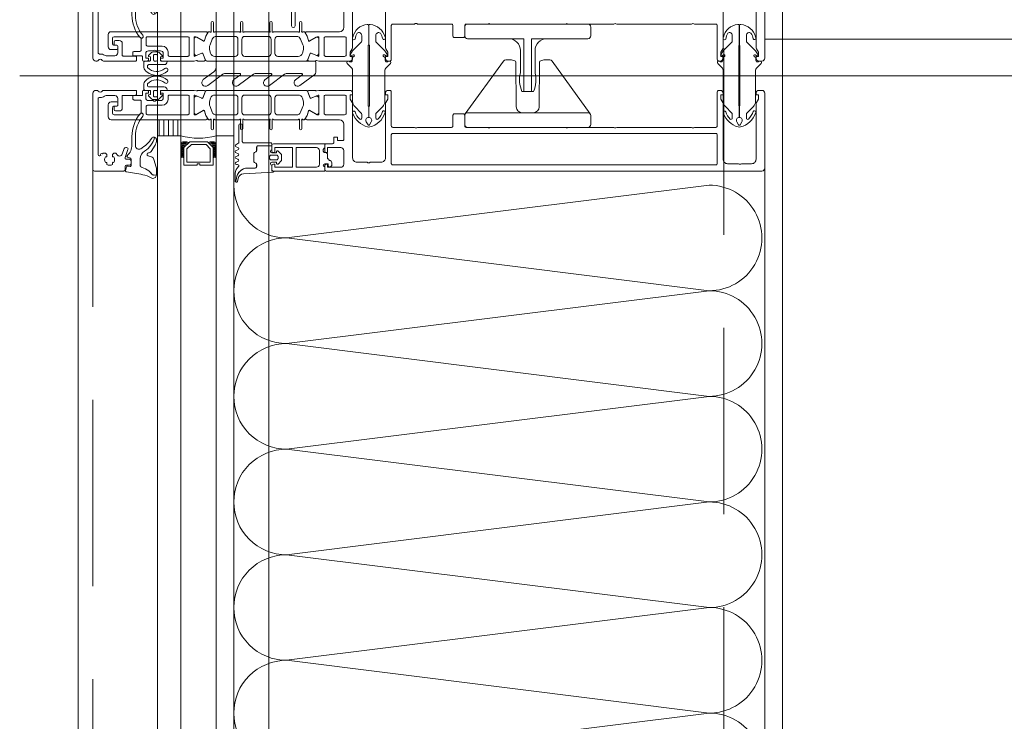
# Model space of a CAD drawing. Header units: millimetres. Extents: x 213386 to 506888, y 183055 to 450952.
# Tile 12 of 256: x 373017 to 373352, y 286537 to 286776. Entities that reach past the tile are written whole.
import ezdxf

# ---------------------------------------------------------------- set-up
doc = ezdxf.new("R2010")
doc.units = ezdxf.units.MM
doc.linetypes.add('ČÁRKOVANÁ', pattern=[19.05, 12.7, -6.35])
doc.layers.add('FASÁDA DETAILNÍ', color=255, linetype='Continuous', lineweight=0)
doc.layers.add('NOVA', color=255, linetype='Continuous', lineweight=0)

# ---------------------------------------------------------------- blocks, each defined once
blk = doc.blocks.new('244748_a')
blk.add_lwpolyline([(8.32, -1.69, 0.082248), (6.34, -0.9, -1.09695), (6.94, -0.1, -0.315353), (11.26, -5.15, -0.480529), (10.87, -5.64), (4.27, -5.64), (4.08, -5.45), (-16.53, -5.45), (-16.72, -5.64), (-20.43, -5.64, 0.574019), (-21.93, -4.78), (-22.99, -5.4, 0.524827), (-22.99, -5.9), (-21.93, -6.52, 0.574021), (-20.43, -5.66), (-16.72, -5.66), (-16.53, -5.85), (4.08, -5.85), (4.27, -5.66), (10.87, -5.66, -0.480529), (11.26, -6.15, -0.326229), (6.88, -11.09, -1.09695), (6.28, -10.3, 0.081457), (8.32, -9.61, 0.599203), (7.48, -8.05), (5.52, -8.05, 0.198965), (5.17, -8.2), (2.22, -11.15), (0.93, -12.01, -0.738038), (0.51, -11.62), (0.87, -11, 1), (0.35, -10.7), (0, -11.3), (-0.98, -11.3, 0.619205), (-1.45, -12.06), (-1.28, -12.43, -0.808139), (-2.04, -13.04), (-3.63, -11.44, 0.198906), (-4.34, -11.15), (-14.99, -11.15, -0.198936), (-16.76, -10.42), (-18.98, -8.2, 0.198942), (-19.33, -8.05), (-20.67, -8.05, 0.500217), (-21.09, -8.73, 0.122037), (-18.5, -10.27, -1.093735), (-19.1, -11.07, -0.240768), (-23.7, -6.07, -0.106226), (-23.7, -5.23, -0.256232), (-19, -0.13, -1.093735), (-18.4, -0.92, 0.116856), (-21.09, -2.57, 0.500217), (-20.67, -3.25), (-19.33, -3.25, 0.198942), (-18.98, -3.1), (-16.75, -0.88, -0.198936), (-14.99, -0.15), (-4.34, -0.15, 0.198907), (-3.63, 0.14), (-2.04, 1.74, -0.808139), (-1.28, 1.13), (-1.45, 0.76, 0.619205), (-0.98, 0), (0, 0), (0.35, -0.6, 1), (0.87, -0.3), (0.51, 0.32, -0.738038), (0.93, 0.71), (2.22, -0.15), (5.17, -3.1, 0.198965), (5.52, -3.25), (7.48, -3.25, 0.599203)], format="xyb", close=True)
blk = doc.blocks.new('236134_0100_s_v')
for points in [[(22.8, -23), (22.8, -5), (42, -5, 0.414214), (43, -4), (43, -1, 0.414214), (42, 0), (1, 0, 0.414214), (0, -1), (0, -4, 0.414214), (1, -5), (20.2, -5), (20.2, -23)], [(15, -5, -0.414214), (19, -9), (19, -16.57, 0.165764), (19.53, -23), (23.47, -23, 0.165764), (24, -16.57), (24, -9, -0.414214), (28, -5)]]:
    blk.add_lwpolyline(points, format="xyb")
blk = doc.blocks.new('236134_0200_s_v')
for points in [[(19.58, 5, -0.41166), (17.58, 6.98), (17.45, 22.25, 0.344217), (17.07, 22.73), (16, 23), (14, 23, 0.240828), (13.19, 22.59), (0.19, 4.59)], [(23.42, 5, 0.41166), (25.42, 6.98), (25.55, 22.25, -0.344217), (25.93, 22.73), (27, 23), (29, 23, -0.240828), (29.81, 22.59), (42.81, 4.59)]]:
    blk.add_lwpolyline(points, format="xyb")
blk.add_lwpolyline([(42, 5), (1, 5, 0.414214), (0, 4), (0, 1, 0.414214), (1, 0), (42, 0, 0.414214), (43, 1), (43, 4, 0.414214)], format="xyb", close=True)
blk = doc.blocks.new('284336')
for points in [[(-0.7, -9.6), (-10, -9.6, 0.414511), (-10.51, -10.11), (-10.51, -15.51, -1), (-11.69, -15.51), (-11.69, -9.6), (-12.69, -8.95, -0.668884), (-12.6, -8.23), (-11.99, -8.01, 0.766384), (-11.99, -7.21), (-12.6, -6.99, -0.76831), (-12.6, -6.23), (-11.99, -6.01, 0.766384), (-11.99, -5.21), (-12.6, -4.99, -0.76831), (-12.6, -4.23), (-11.99, -4.01, 0.766384), (-11.99, -3.21), (-12.6, -2.99, -0.877523), (-12.5, -2.22), (-12.1, -2.22, 0.698129), (-11.83, -1.5, -0.220231), (-12.89, 0.78), (-12.89, 3.45, -0.157143), (-12.82, 3.68), (-12.69, 3.42, -0.067482), (-12.48, 2.53, 0.393136), (-8.66, -1.02), (-6.1, -1.02, -0.414214), (-5.61, -1.51), (-5.61, -2.22, -0.267949), (-5.85, -2.65), (-6.35, -2.93, 0.267949), (-6.61, -3.38), (-6.61, -5.84, 0.267949), (-6.35, -6.29), (-5.85, -6.57, -0.267949), (-5.61, -7), (-5.61, -8.11, 0.414215), (-5.1, -8.62), (-0.41, -8.62), (-0.41, -9.31, -0.414212), (-0.7, -9.6)], [(-0.41, 0), (-0.41, -2, 0.990243), (-0.4, -3.02), (0.9, -3.02, 0.414214), (1.21, -2.71), (1.21, -2.61, -0.668123), (1.71, -2.4), (2.75, -3.45, -0.199004), (2.89, -3.79), (2.89, -5.43, -0.199038), (2.75, -5.77), (1.71, -6.82, -0.668191), (1.21, -6.61), (1.21, -6.51, 0.414214), (0.9, -6.2), (-0.4, -6.2, 0.990269), (-0.41, -7.22), (-0.41, -8.6), (-5.1, -8.6, -0.414215), (-5.59, -8.11), (-5.59, -7, 0.267949), (-5.84, -6.56), (-6.34, -6.27, -0.267949), (-6.59, -5.84), (-6.59, -3.38, -0.267949), (-6.34, -2.95), (-5.84, -2.66, 0.267949), (-5.59, -2.22), (-5.59, -1.51, 0.414214), (-6.1, -1), (-8.66, -1, -0.393156), (-12.46, 2.53, 0.067572), (-12.67, 3.43), (-12.8, 3.7, -0.637545), (-12.12, 3.53), (-11.92, 2.53, 0.344315), (-10.06, 0.91), (0, 0.38, -0.406913), (0.39, 0), (-0.41, 0)], [(1.7, -4.31, 0.414235), (1.2, -3.81), (-0.7, -3.81, 0.414214), (-1.2, -4.31), (-1.2, -4.91, 0.414214), (-0.7, -5.41), (1.2, -5.41, 0.414235), (1.7, -4.91), (1.7, -4.31)]]:
    blk.add_lwpolyline(points, format="xyb", close=True)
blk = doc.blocks.new('nesystémový nástavec 18')
for p, q in [((-18, 6.8), (-18, 8.8)), ((-17.5, 9.3), (-15.36, 9.3)), ((-11, 8), (-17, 8)), ((-17, 8), (-17, 6.3)), ((-15.36, 9.3), (0, 9.3)), ((-11, 1.3), (-11, 8)), ((-2.8, 8), (-9.7, 8)), ((-9.7, 1.3), (-9.7, 8)), ((-1.8, 2.3), (-1.8, 7)), ((-0.5, 7.3), (-0.5, 6.8)), ((0, 9.3), (0, 7.8)), ((-17, 6.3), (-17.5, 6.3)), ((0, 6.3), (0.55, 6.3)), ((0.55, 6.3), (0.95, 5.9)), ((0.95, 5.9), (0.95, 4.8)), ((0.95, 4.8), (0.95, 4.14)), ((0.95, 4.14), (1.2, 4.14)), ((1.4, 3.94), (1.4, 3.84)), ((1.6, 3.64), (1.6, 3.64)), ((-18, 0.5), (-18, 1.8)), ((-17.5, 2.3), (-17, 2.3)), ((-1.8, 0), (-17.5, 0)), ((-17, 2.3), (-17, 1.3)), ((-17, 1.3), (-11, 1.3)), ((-9.7, 1.3), (-2.8, 1.3)), ((0, 0), (-1.8, 0)), ((-0.4, 2.23), (-0.5, 2.04)), ((-0.5, 2.04), (-0.5, 2)), ((1.2, 2.44), (0, 2.44)), ((0, 1.5), (0, 0)), ((1.2, 1.85), (1.2, 2.44)), ((1.8, 1.37), (1.7, 1.35)), ((2.25, 1.63), (1.8, 1.37)), ((2.4, 2.84), (2.4, 1.89))]:
    blk.add_line(p, q)
for centre, radius, start, end in [((-17.5, 8.8), 0.5, 90, 180), ((-17.5, 6.8), 0.5, 180.0012, 269.9988), ((-15.36, 9.8), 0.5, 270, 270.084), ((-2.8, 7), 1, 0, 90), ((0, 7.3), 0.5, 89.9955, 180.0071), ((0, 6.8), 0.5, 179.9949, 270.006), ((0.75, 4.8), 0.2, 359.9656, 0.0344), ((1.2, 3.94), 0.2, 359.9707, 90.0249), ((1.6, 3.84), 0.2, 179.9737, 270.035), ((1.6, 2.84), 0.8, 0.0065, 89.9919), ((-17.5, 1.8), 0.5, 89.999, 180.0002), ((-17.5, 0.5), 0.5, 180, 270), ((-2.8, 2.3), 1, 270, 0), ((0, 2), 0.5, 179.9716, 270.0327), ((0, 1.94), 0.5, 89.9975, 144.0007), ((1.7, 1.85), 0.5, 179.9991, 270), ((2.1, 1.89), 0.3, 299.9815, 0.0183)]:
    blk.add_arc(centre, radius, start, end)
blk = doc.blocks.new('433270')
blk.add_lwpolyline([(1, 0, 0.414364), (0, -1), (0, -1.4, 0.255924), (0.23, -1.83, -0.547723), (0.23, -3.17, 0.255924), (0, -3.6), (0, -14.6, 0.414214), (0.3, -14.9), (1.2, -14.9, 0.414214), (1.7, -14.4), (1.7, -10.3, -0.414214), (2, -10), (6, -10, 0.414248), (7, -9), (7, -7.7, 0.414179), (6.5, -7.2), (5.7, -7.2, 0.414232), (5.4, -7.5), (5.4, -8.2, -0.414198), (5.1, -8.5), (2.8, -8.5, -0.414204), (1.8, -7.5), (1.8, -4.49, -0.147432), (1.97, -3.94, 0.147461), (2.4, -2.5), (2.4, -2.3, -0.414214), (2.9, -1.8), (21.87, -1.8, -0.668178), (22.22, -2.65), (22.16, -2.72, 1), (21.59, -3.29), (21.52, -3.35, 0.198912), (21.38, -3.71), (21.38, -4.05, 0.414214), (22.08, -4.75), (22.38, -4.75, 0.576988), (22.64, -4.3, -0.311246), (24.56, -4.3, 0.576988), (24.82, -4.75), (25.3, -4.75, -0.260065), (25.3, -6.65), (24.82, -6.65, 0.576988), (24.56, -7.1, -0.311246), (22.64, -7.1, 0.576988), (22.38, -6.65), (22.08, -6.65, 0.414214), (21.38, -7.35), (21.38, -7.61, 0.267949), (21.63, -8.04), (21.89, -8.2, -0.637047), (21.73, -10), (19.83, -10.7, 0.315299), (19.5, -11.17), (19.5, -11.49, 0.520567), (20.17, -11.96), (22.83, -10.99, -0.520567), (23.5, -11.46), (23.5, -12.5, 0.414062), (24, -13), (25, -13, 0.414186), (25.5, -12.5), (25.5, -11.5, -0.414182), (26, -11), (27, -11, 0.414214), (27.5, -10.5), (27.5, -0.5, 0.414214), (27, 0), (1, 0)], format="xyb", close=True)
blk = doc.blocks.new('284325')
for points in [[(0.84, -5.23, -0.560316), (0.94, -4.73), (1.94, -4.36, 0.3153), (2.14, -4.08), (2.14, -1.89, 0.451558), (1.8, -1.59), (0.9, -1.7, -0.399586), (0.57, -1.46), (0.3, -0.07, -0.415977), (0.53, 0.29, 0.024107), (6.15, 1.24, 0.076636), (8.99, 2.34, -0.577615), (10.79, 1.3), (10.02, 1.37, 0.283171), (9.08, 0.9, -0.168429), (7.07, -0.74), (5.9, -1.16, 0.315302), (5.24, -2.1), (5.24, -4.21, 0.269719), (6.76, -6.82, -0.194797), (10.18, -11.53, -0.342663), (9.17, -11.17, 0.119207), (5.43, -7.59, 0.578571), (3.63, -8.62), (3.63, -11.77, 0.176415), (6.16, -18.72, -1), (5.24, -19.49, -0.176415), (2.43, -11.77), (2.43, -8.89, 0.208286), (0.84, -5.23)], [(8.95, -6.65), (10.32, -8.78, -0.134555), (10.79, -10.63, -0.339795), (10.19, -11.53, 0.194788), (6.76, -6.81, -0.269736), (5.25, -4.21), (5.25, -2.1, -0.315302), (5.9, -1.17), (7.07, -0.74, 0.168429), (9.09, 0.89, -0.283167), (10.01, 1.36), (10.79, 1.29), (10.79, -0.74, -0.070852), (10.71, -1.3), (9.95, -3.93, -0.241839), (9.08, -4.83), (7.93, -5.22, 0.836024), (8.08, -6.19), (8.11, -6.19, -0.255349), (8.95, -6.65)]]:
    blk.add_lwpolyline(points, format="xyb", close=True)
blk = doc.blocks.new('*U4002')
for points in [[(0, 0, 0.414243), (0.1, 0.1), (0, 0.9, -1.0001), (0.2, 0.9), (0.1, 0.1, 0.414228), (0.2, 0, 0.414228)], [(0.2, 0, 0.414243), (0.3, 0.1), (0.2, 0.9, -1.0001), (0.4, 0.9), (0.3, 0.1, 0.414228), (0.4, 0, 0.414228)], [(0.4, 0, 0.414243), (0.5, 0.1), (0.4, 0.9, -1.0001), (0.6, 0.9), (0.5, 0.1, 0.414228), (0.6, 0, 0.414228)], [(0.6, 0, 0.414243), (0.7, 0.1), (0.6, 0.9, -1.0001), (0.8, 0.9), (0.7, 0.1, 0.414228), (0.8, 0, 0.414228)], [(0.8, 0, 0.414243), (0.9, 0.1), (0.8, 0.9, -1.0001), (1, 0.9), (0.9, 0.1, 0.414228), (1, 0, 0.414228)], [(1, 0, 0.414243), (1.1, 0.1), (1, 0.9, -1.0001), (1.2, 0.9), (1.1, 0.1, 0.414228), (1.2, 0, 0.414228)], [(1.2, 0, 0.414243), (1.3, 0.1), (1.2, 0.9, -1.0001), (1.4, 0.9), (1.3, 0.1, 0.414228), (1.4, 0, 0.414228)], [(1.4, 0, 0.414243), (1.5, 0.1), (1.4, 0.9, -1.0001), (1.6, 0.9), (1.5, 0.1, 0.414228), (1.6, 0, 0.414228)], [(1.6, 0, 0.414243), (1.7, 0.1), (1.6, 0.9, -1.0001), (1.8, 0.9), (1.7, 0.1, 0.414228), (1.8, 0, 0.414228)], [(1.8, 0, 0.414243), (1.9, 0.1), (1.8001, 0.9, -1.0001), (2, 0.9), (1.9001, 0.1, 0.414228), (2, 0, 0.414228)]]:
    blk.add_lwpolyline(points, format="xyb")
blk = doc.blocks.new('288126')
for points in [[(-16.5, 0), (16.5, 0)], [(-17, -2.08), (-17, -0.5)], [(17, -0.5), (17, -3.8)], [(-21.36, -6.34), (-17.8, -3.69)], [(-14.71, -4.5), (-19.87, -8.34)], [(-8.83, -4.3), (-14.11, -4.3)], [(-10.96, -6.34), (-8.71, -4.66)], [(-4.31, -4.5), (-9.47, -8.34)], [(1.81, -4.3), (-3.71, -4.3)], [(-0.35, -6.36), (1.93, -4.66)], [(6.33, -4.5), (1.14, -8.37)], [(12.21, -4.3), (6.93, -4.3)], [(10.05, -6.36), (12.33, -4.66)], [(16.6, -4.6), (11.54, -8.37)]]:
    blk.add_lwpolyline(points)
for centre, radius, start, end in [((16.5, -0.5), 0.5, 0, 90), ((-16.5, -0.5), 0.5, 90, 180), ((-20.61, -7.34), 1.25, 126.7059, 306.7059), ((-10.21, -7.34), 1.25, 126.7059, 306.7059), ((0.4, -7.37), 1.25, 126.7059, 306.7059), ((10.8, -7.37), 1.25, 126.7059, 306.7059), ((16, -3.8), 1, 306.7059, 0)]:
    blk.add_arc(centre, radius, start, end)
at = {"extrusion": (0, 0, -1)}
for centre, radius, start, end in [((19, -2.08), 2, 180, 233.2941), ((14.11, -5.3), 1, 53.2941, 90), ((8.83, -4.5), 0.2, 90, 233.2941), ((3.71, -5.3), 1, 53.2941, 90), ((-1.81, -4.5), 0.2, 90, 233.2941), ((-6.93, -5.3), 1, 53.2941, 90), ((-12.21, -4.5), 0.2, 90, 233.2941)]:
    blk.add_arc(centre, radius, start, end, dxfattribs=at)
blk = doc.blocks.new('246426')
for points in [[(-1.84, 0.64), (-2.86, -0.38, 0.198926), (-3.15, -1.09), (-3.15, -2.31, 0.198926), (-2.86, -3.02), (-1.84, -4.04, 0.637051), (-1.5, -3.92), (-1.45, -3.4), (-0.3, -3.4, -0.41484), (0, -3.7), (0, -5.19, 0.414232), (0.5, -5.69), (2.14, -5.69, 0.071862), (2.2, -5.68, 0.157876), (3.73, -4.64, 0.360336), (3.48, 2.39, 0.964062), (2.54, 1.48, -0.403385), (2.25, -4.34, -0.190964), (2.11, -4.39), (1.7, -4.39, -0.414214), (1.2, -3.89), (1.2, 1.31, 0.414201), (0.2, 2.31), (0, 2.31), (0, 0.3, -0.414214), (-0.3, 0), (-1.45, 0), (-1.5, 0.52, 0.637051), (-1.84, 0.64)], [(-2.25, -1.4, -0.414214), (-1.85, -1), (-0.4, -1, -0.414214), (0, -1.4), (0, -2, -0.414214), (-0.4, -2.4), (-1.85, -2.4, -0.414214), (-2.25, -2), (-2.25, -1.4)]]:
    blk.add_lwpolyline(points, format="xyb", close=True)

msp = doc.modelspace()

# ---------------------------------------------------------------- hatches: boundary and pattern name
at = {"layer": 'FASÁDA DETAILNÍ'}
h = msp.add_hatch(dxfattribs=at)
h.set_pattern_fill('ANSI31', color=256, scale=0.5, angle=585)
h.set_pattern_definition([(270, (440451.9952, 276422.2332), (1.5875, -8e-16), [])])
h.paths.add_polyline_path([(373071.64, 286736.65), (373071.64, 286742.15), (373063.64, 286742.15), (373063.64, 286736.65)])

# ---------------------------------------------------------------- linework, layer by layer
for p, q in [((373063.64, 284292.15), (373063.64, 307967.15)), ((373071.64, 287250.37), (373071.64, 284297.15)), ((373083.64, 284297.15), (373083.64, 287250.37)), ((373089.64, 287250.37), (373089.64, 284297.15)), ((373101.64, 284297.15), (373101.64, 287250.37)), ((373016.69, 286757.15), (373384.93, 286757.15)), ((373063.64, 286327.65), (373063.64, 286736.65)), ((373063.64, 286736.65), (373071.64, 286736.65)), ((373071.64, 286736.65), (373071.64, 286327.65)), ((373083.64, 286327.65), (373083.64, 286736.65)), ((373089.64, 286736.65), (373083.64, 286736.65)), ((373089.64, 286736.65), (373089.64, 286327.65))]:
    msp.add_line(p, q, dxfattribs=at)
for points in [[(399616.64, 284292.15), (373036.64, 284292.15), (373036.64, 307972.15), (399616.64, 307972.15)], [(399376.64, 284532.15), (373276.64, 284532.15), (373276.64, 307732.15), (399376.64, 307732.15)], [(373063.64, 286736.65), (373063.64, 286742.15), (373071.64, 286742.15), (373071.64, 286736.65)], [(373082.64, 286726.65), (373082.64, 286732.65), (373080.64, 286734.65), (373074.64, 286734.65), (373072.64, 286732.65), (373072.64, 286726.65), (373077.14, 286726.65), (373077.14, 286727.15), (373078.14, 286727.15), (373078.14, 286726.65)], [(373073.64, 286727.65), (373081.64, 286727.65), (373081.64, 286732.24), (373080.22, 286733.65), (373075.19, 286733.65), (373073.64, 286732.24)]]:
    msp.add_lwpolyline(points, close=True, dxfattribs=at)
at = {"layer": 'FASÁDA DETAILNÍ', "linetype": 'ČÁRKOVANÁ', "ltscale": 5}
msp.add_lwpolyline([(399611.64, 284297.15), (373041.64, 284297.15), (373041.64, 307967.15), (399611.64, 307967.15)], close=True, dxfattribs=at)
at = {"layer": 'FASÁDA DETAILNÍ', "color": 7, "linetype": 'ČÁRKOVANÁ', "ltscale": 5}
msp.add_lwpolyline([(399396.64, 284512.15), (373256.64, 284512.15), (373256.64, 307752.15), (399396.64, 307752.15)], close=True, dxfattribs=at)
at = {"layer": 'FASÁDA DETAILNÍ'}
for points in [[(373267.64, 286785.66), (373267.64, 286766.81, 0.116937), (373267.77, 286766.31), (373268.44, 286765.15), (373268.44, 286763.65), (373267.64, 286763.65), (373267.64, 286763.15, 0.414214), (373268.64, 286762.15), (373269.64, 286762.15, 0.414214), (373270.64, 286763.15), (373270.64, 286788.65, 0.414214)], [(373127.14, 286778.95), (373127.14, 286773.66, -0.414167), (373125.64, 286772.16), (373118.64, 286772.15), (373114.54, 286772.15, 0.57735), (373114.19, 286771.55), (373114.69, 286770.69), (373115.12, 286769.2, 0.488701), (373115.56, 286769.02), (373118.03, 286770.45), (373118.45, 286770.45, -0.432566), (373118.64, 286770.25), (373118.64, 286763.95, -0.548397), (373118.36, 286763.76), (373115.98, 286764.83, 0.425336), (373115.71, 286764.72), (373114.89, 286762.7, 0.531563), (373115.26, 286762.15), (373117.33, 286762.15, 0.231306), (373117.56, 286762.27, -0.306185), (373117.88, 286762.37), (373118.64, 286762.15), (373129.14, 286762.15, 0.414214), (373130.14, 286763.15), (373130.14, 286763.65), (373129.34, 286763.65), (373129.34, 286765.15), (373130, 286766.3, 0.13165), (373130.14, 286766.8), (373130.14, 286785.16, -0.414214)], [(373141.34, 286785.16), (373141.34, 286766.8, 0.13165), (373141.47, 286766.3), (373142.13, 286765.15), (373142.13, 286763.65), (373141.33, 286763.65), (373141.33, 286763.15, 0.414214), (373142.33, 286762.15), (373142.84, 286762.15, 0.414214), (373143.34, 286762.65), (373143.34, 286774.25, -0.414214), (373143.84, 286774.75), (373151.24, 286774.75, -0.399985), (373152.24, 286774.75), (373163.84, 286774.75, -0.414214), (373164.34, 286774.25), (373164.34, 286770.65, 0.414214), (373164.84, 286770.15), (373167.84, 286770.15, 0.414214), (373168.34, 286770.65), (373168.34, 286774.25, -0.414214), (373168.84, 286774.75), (373176.14, 286774.75, -0.38324), (373177.14, 286774.75), (373202.64, 286774.75, -0.38324), (373203.64, 286774.75), (373219.14, 286774.75, -0.38324), (373220.14, 286774.75), (373245.64, 286774.75, -0.38324), (373246.64, 286774.75), (373253.94, 286774.75, -0.414214), (373254.44, 286774.25), (373254.44, 286762.65, 0.414214), (373254.94, 286762.15), (373255.44, 286762.15, 0.414214), (373256.44, 286763.15), (373256.44, 286763.65), (373255.64, 286763.65), (373255.64, 286765.15), (373256.3, 286766.31, 0.116937), (373256.44, 286766.81), (373256.44, 286785.66, -0.414232)]]:
    msp.add_lwpolyline(points, format="xyb", dxfattribs=at)
for points in [[(373114.3, 286762.15), (373102.39, 286762.15), (373080.48, 286762.15, -0.305837), (373080.01, 286762.47), (373079.09, 286764.75, 0.425336), (373078.82, 286764.86), (373077.21, 286764.15, -0.543753), (373076.15, 286764.83), (373076.15, 286769.73, -0.578182), (373077.05, 286770.25), (373079.24, 286768.99, 0.488505), (373079.68, 286769.17), (373080.11, 286770.68), (373080.88, 286772, -0.282478), (373081.15, 286772.15), (373081.6, 286772.15, 1.447009), (373081.95, 286772.29), (373081.95, 286775.25, -1), (373082.75, 286775.25), (373082.75, 286772.29, 1.447009), (373083.1, 286772.15), (373091.64, 286772.15, 1.447009), (373091.99, 286772.29), (373091.99, 286775.25, -1), (373092.79, 286775.25), (373092.79, 286772.29, 1.447009), (373093.14, 286772.15), (373101.64, 286772.15, 1.447009), (373101.99, 286772.29), (373101.99, 286775.25, -1), (373102.79, 286775.25), (373102.79, 286772.29, 1.447009), (373103.14, 286772.15), (373111.68, 286772.15, 1.447009), (373112.03, 286772.29), (373112.03, 286775.25, -1), (373112.83, 286775.25), (373112.83, 286772.29, 1.447009), (373113.18, 286772.15), (373113.62, 286772.15, -0.282478), (373113.9, 286772), (373114.66, 286770.68), (373115.1, 286769.17, 0.488505), (373115.54, 286768.99), (373117.73, 286770.25, -0.578182), (373118.63, 286769.73), (373118.63, 286764.83, -0.543753), (373117.57, 286764.15), (373115.95, 286764.86, 0.425336), (373115.69, 286764.75), (373114.76, 286762.47, -0.305837), (373114.3, 286762.15)], [(373076.14, 286762.15), (373065.14, 286762.15, -0.414426), (373064.64, 286762.65), (373064.64, 286763.15), (373065.64, 286763.15), (373065.64, 286764.65, 0.414214), (373064.64, 286765.65), (373063.14, 286765.65, 0.399985), (373062.14, 286765.65), (373060.64, 286765.65, 0.414214), (373059.64, 286764.65), (373059.64, 286763.15), (373060.64, 286763.15), (373060.64, 286762.65, -0.414456), (373060.14, 286762.15), (373058.84, 286762.16, -0.413971), (373058.54, 286762.46), (373058.54, 286763.65, 0.414214), (373058.24, 286763.95), (373055.24, 286763.95), (373055.24, 286764.95, -0.414214), (373055.74, 286765.45), (373057.64, 286765.45, 0.414214), (373058.14, 286765.95), (373058.14, 286769.45, 0.414206), (373057.14, 286770.45), (373048.84, 286770.45, 0.414206), (373048.34, 286769.95), (373048.34, 286768.05, 0.414219), (373048.84, 286767.55), (373049.64, 286767.55, -0.414214), (373050.14, 286767.05), (373050.14, 286766.55, -0.414214), (373049.64, 286766.05), (373047.84, 286766.05, -0.414214), (373046.84, 286767.05), (373046.84, 286771.15, -0.414214), (373047.84, 286772.15), (373076.14, 286772.15), (373080.24, 286772.15, -0.57735), (373080.58, 286771.55), (373080.09, 286770.69), (373079.66, 286769.2, -0.488701), (373079.22, 286769.02), (373076.75, 286770.45), (373076.33, 286770.45, 0.432566), (373076.14, 286770.25), (373076.14, 286763.95, 0.548397), (373076.42, 286763.76), (373078.8, 286764.83, -0.425336), (373079.07, 286764.72), (373079.89, 286762.7, -0.531563), (373079.52, 286762.15), (373077.45, 286762.15, -0.231306), (373077.22, 286762.27, 0.306185), (373076.9, 286762.37), (373076.14, 286762.15)], [(373073.94, 286770.45), (373060.24, 286770.45, 0.414214), (373059.74, 286769.95), (373059.74, 286767.75, 0.414214), (373060.24, 286767.25), (373065.21, 286767.25, -0.411139), (373067.24, 286765.25), (373067.24, 286764.25, 0.414214), (373067.74, 286763.75), (373073.94, 286763.75, 0.414214), (373074.44, 286764.25), (373074.44, 286769.95, 0.414214), (373073.94, 286770.45)], [(373083.19, 286763.75), (373090.09, 286763.75, 0.414218), (373091.09, 286764.75), (373091.09, 286769.55, 0.414218), (373090.09, 286770.55), (373083.73, 286770.55, 0.305619), (373082.34, 286769.62), (373081.56, 286767.69, 0.176429), (373081.49, 286765.64), (373081.76, 286764.79, 0.324916), (373083.19, 286763.75)], [(373093.39, 286763.75), (373101.39, 286763.75, 0.414214), (373102.39, 286764.75), (373102.39, 286769.55, 0.414214), (373101.39, 286770.55), (373093.39, 286770.55, 0.414214), (373092.39, 286769.55), (373092.39, 286764.75, 0.414214), (373093.39, 286763.75)], [(373104.69, 286763.75), (373111.59, 286763.75, 0.324916), (373113.02, 286764.79), (373113.29, 286765.64, 0.176429), (373113.22, 286767.69), (373112.44, 286769.62, 0.305619), (373111.05, 286770.55), (373104.69, 286770.55, 0.414218), (373103.69, 286769.55), (373103.69, 286764.75, 0.414218), (373104.69, 286763.75)], [(373127.94, 286764.25, -0.414214), (373127.44, 286763.75), (373120.94, 286763.75, -0.414214), (373120.44, 286764.25), (373120.44, 286769.95, -0.414214), (373120.94, 286770.45), (373127.44, 286770.45, -0.414214), (373127.94, 286769.95), (373127.94, 286764.25)], [(373076.14, 286752.15), (373065.14, 286752.15, 0.414426), (373064.64, 286751.65), (373064.64, 286751.16), (373065.64, 286751.16), (373065.64, 286749.66, -0.414214), (373064.64, 286748.66), (373063.14, 286748.66, -0.399985), (373062.14, 286748.66), (373060.64, 286748.66, -0.414214), (373059.64, 286749.66), (373059.64, 286751.15), (373060.64, 286751.15), (373060.64, 286751.65, 0.414456), (373060.14, 286752.15), (373058.84, 286752.15, 0.413971), (373058.54, 286751.85), (373058.54, 286750.65, -0.414214), (373058.24, 286750.35), (373055.24, 286750.35), (373055.24, 286749.35, 0.414214), (373055.74, 286748.85), (373057.64, 286748.85, -0.414214), (373058.14, 286748.35), (373058.14, 286744.85, -0.414206), (373057.14, 286743.85), (373048.84, 286743.85, -0.414206), (373048.34, 286744.35), (373048.34, 286746.25, -0.414219), (373048.84, 286746.75), (373049.64, 286746.75, 0.414214), (373050.14, 286747.25), (373050.14, 286747.75, 0.414214), (373049.64, 286748.25), (373047.84, 286748.25, 0.414214), (373046.84, 286747.25), (373046.84, 286743.15, 0.414214), (373047.84, 286742.15), (373076.14, 286742.15), (373080.24, 286742.15, 0.57735), (373080.58, 286742.75), (373080.09, 286743.62), (373079.66, 286745.11, 0.488701), (373079.22, 286745.29), (373076.75, 286743.85), (373076.33, 286743.85, -0.432566), (373076.14, 286744.05), (373076.14, 286750.36, -0.548397), (373076.42, 286750.54), (373078.8, 286749.48, 0.425336), (373079.07, 286749.58), (373079.89, 286751.61, 0.531563), (373079.52, 286752.16), (373077.45, 286752.16, 0.231306), (373077.22, 286752.04, -0.306185), (373076.9, 286751.94), (373076.14, 286752.15)], [(373073.94, 286743.85), (373060.24, 286743.85, -0.414214), (373059.74, 286744.35), (373059.74, 286746.56, -0.414214), (373060.24, 286747.06), (373065.21, 286747.06, 0.411139), (373067.24, 286749.06), (373067.24, 286750.05, -0.414214), (373067.74, 286750.55), (373073.94, 286750.55, -0.414214), (373074.44, 286750.05), (373074.44, 286744.35, -0.414214), (373073.94, 286743.85)], [(373114.3, 286752.15), (373102.39, 286752.16), (373080.48, 286752.15, 0.305837), (373080.01, 286751.84), (373079.09, 286749.55, -0.425336), (373078.82, 286749.45), (373077.21, 286750.16, 0.543753), (373076.15, 286749.48), (373076.15, 286744.57, 0.578182), (373077.05, 286744.06), (373079.24, 286745.32, -0.488505), (373079.68, 286745.14), (373080.11, 286743.63), (373080.88, 286742.3, 0.282478), (373081.15, 286742.16), (373081.6, 286742.16, -1.447009), (373081.95, 286742.02), (373081.95, 286739.06, 1), (373082.75, 286739.06), (373082.75, 286742.02, -1.447009), (373083.1, 286742.16), (373091.64, 286742.16, -1.447009), (373091.99, 286742.02), (373091.99, 286739.06, 1), (373092.79, 286739.06), (373092.79, 286742.02, -1.447009), (373093.14, 286742.16), (373101.64, 286742.16, -1.447009), (373101.99, 286742.02), (373101.99, 286739.06, 1), (373102.79, 286739.06), (373102.79, 286742.02, -1.447009), (373103.14, 286742.16), (373111.68, 286742.16, -1.447009), (373112.03, 286742.02), (373112.03, 286739.06, 1), (373112.83, 286739.06), (373112.83, 286742.02, -1.447009), (373113.18, 286742.16), (373113.62, 286742.16, 0.282478), (373113.9, 286742.3), (373114.66, 286743.63), (373115.1, 286745.14, -0.488505), (373115.54, 286745.32), (373117.73, 286744.06, 0.578182), (373118.63, 286744.57), (373118.63, 286749.48, 0.543753), (373117.57, 286750.16), (373115.95, 286749.45, -0.425336), (373115.69, 286749.55), (373114.76, 286751.84, 0.305837), (373114.3, 286752.15)], [(373083.19, 286750.56), (373090.09, 286750.56, -0.414218), (373091.09, 286749.56), (373091.09, 286744.76, -0.414218), (373090.09, 286743.76), (373083.73, 286743.76, -0.305619), (373082.34, 286744.69), (373081.56, 286746.62, -0.176429), (373081.49, 286748.67), (373081.76, 286749.52, -0.324916), (373083.19, 286750.56)], [(373093.39, 286750.56), (373101.39, 286750.56, -0.414214), (373102.39, 286749.56), (373102.39, 286744.76, -0.414214), (373101.39, 286743.76), (373093.39, 286743.76, -0.414214), (373092.39, 286744.76), (373092.39, 286749.56, -0.414214), (373093.39, 286750.56)], [(373104.69, 286750.56), (373111.59, 286750.56, -0.324916), (373113.02, 286749.52), (373113.29, 286748.67, -0.176429), (373113.22, 286746.62), (373112.44, 286744.69, -0.305619), (373111.05, 286743.76), (373104.69, 286743.76, -0.414218), (373103.69, 286744.76), (373103.69, 286749.56, -0.414218), (373104.69, 286750.56)], [(373269.64, 286724.65), (373121.14, 286724.65, -0.414214), (373120.64, 286725.15), (373120.64, 286726.45, -0.41422), (373121.14, 286726.95), (373121.64, 286726.95), (373121.64, 286725.95), (373126.14, 286725.95, 0.414214), (373127.14, 286726.95), (373127.14, 286731.65, 0.414214), (373126.14, 286732.65), (373121.64, 286732.65), (373121.64, 286730.95), (373121.14, 286730.95, -0.414201), (373120.64, 286731.45), (373120.64, 286733.45, -0.414214), (373121.14, 286733.95), (373123.28, 286733.95, 0.414214), (373123.78, 286734.45), (373123.78, 286736.25), (373125.03, 286736.25), (373125.03, 286735.05), (373126.84, 286735.05, 0.414214), (373127.14, 286735.35), (373127.14, 286740.65, 0.414167), (373125.64, 286742.15), (373118.64, 286742.15), (373114.54, 286742.15, -0.57735), (373114.19, 286742.75), (373114.69, 286743.62), (373115.12, 286745.11, -0.488701), (373115.56, 286745.29), (373118.03, 286743.85), (373118.45, 286743.85, 0.432566), (373118.64, 286744.05), (373118.64, 286750.36, 0.548397), (373118.36, 286750.54), (373115.98, 286749.48, -0.425336), (373115.71, 286749.58), (373114.89, 286751.61, -0.531563), (373115.26, 286752.16), (373117.33, 286752.16, -0.231306), (373117.56, 286752.04, 0.306185), (373117.88, 286751.94), (373118.64, 286752.15), (373129.14, 286752.15, -0.414214), (373130.14, 286751.15), (373130.14, 286750.65), (373129.34, 286750.65), (373129.34, 286749.15), (373130, 286748.01, -0.13165), (373130.14, 286747.51), (373130.14, 286729.15, 0.414214), (373131.64, 286727.65), (373135.14, 286727.65, 0.399985), (373136.14, 286727.65), (373139.84, 286727.65, 0.414214), (373141.34, 286729.15), (373141.34, 286747.51, -0.13165), (373141.47, 286748.01), (373142.13, 286749.15), (373142.13, 286750.65), (373141.33, 286750.65), (373141.33, 286751.15, -0.414214), (373142.33, 286752.15), (373142.84, 286752.15, -0.414214), (373143.34, 286751.65), (373143.34, 286740.05, 0.414214), (373143.84, 286739.55), (373151.24, 286739.55, 0.399985), (373152.24, 286739.55), (373163.84, 286739.55, 0.414214), (373164.34, 286740.05), (373164.34, 286743.65, -0.414214), (373164.84, 286744.15), (373167.84, 286744.15, -0.414214), (373168.34, 286743.65), (373168.34, 286740.05, 0.414214), (373168.84, 286739.55), (373176.14, 286739.55, 0.38324), (373177.14, 286739.55), (373202.64, 286739.55, 0.38324), (373203.64, 286739.55), (373219.14, 286739.55, 0.38324), (373220.14, 286739.55), (373245.64, 286739.55, 0.38324), (373246.64, 286739.55), (373253.94, 286739.55, 0.414214), (373254.44, 286740.05), (373254.44, 286751.65, -0.414214), (373254.94, 286752.15), (373255.44, 286752.15, -0.414214), (373256.44, 286751.15), (373256.44, 286750.65), (373255.64, 286750.65), (373255.64, 286749.15), (373256.3, 286748, -0.116937), (373256.44, 286747.5), (373256.44, 286728.65, 0.414232), (373257.94, 286727.15), (373261.65, 286727.15, 0.399985), (373262.65, 286727.15), (373266.14, 286727.15, 0.414232), (373267.64, 286728.65), (373267.64, 286747.5, -0.116937), (373267.77, 286748), (373268.44, 286749.15), (373268.44, 286750.65), (373267.64, 286750.65), (373267.64, 286751.15, -0.414214), (373268.64, 286752.15), (373269.64, 286752.15, -0.414214), (373270.64, 286751.15), (373270.64, 286725.65, -0.414214), (373269.64, 286724.65)], [(373127.94, 286750.05, 0.414214), (373127.44, 286750.55), (373120.94, 286750.55, 0.414214), (373120.44, 286750.05), (373120.44, 286744.35, 0.414214), (373120.94, 286743.85), (373127.44, 286743.85, 0.414214), (373127.94, 286744.35), (373127.94, 286750.05)], [(373143.84, 286726.75), (373253.94, 286726.75, 0.414214), (373254.44, 286727.25), (373254.44, 286736.95, 0.414214), (373253.94, 286737.45), (373143.84, 286737.45, 0.414214), (373143.34, 286736.95), (373143.34, 286727.25, 0.414214), (373143.84, 286726.75)]]:
    msp.add_lwpolyline(points, format="xyb", close=True, dxfattribs=at)
msp.add_lwpolyline([(373270.64, 286338.65), (373270.64, 286725.65)], dxfattribs=at)
for centre, radius, start, end in [((373077.64, 286758.55), 22.7, 254.6728, 285.3272), ((373072.99, 286731.1), 3.55, 67.2938, 112.409), ((373072.88, 286731.47), 2.9, 65.3067, 115.2952), ((373072.71, 286731.82), 2.25, 61.5273, 118.4028), ((373072.56, 286732.06), 1.71, 57.2949, 122.6857), ((373072.42, 286732.22), 1.26, 51.9656, 128.4996), ((373072.28, 286732.31), 0.879, 43.9949, 136.4964), ((373072.14, 286732.3), 0.596, 33.0366, 146.9634), ((373082.29, 286731.1), 3.55, 67.591, 112.7062), ((373082.4, 286731.47), 2.9, 64.7048, 114.6933), ((373082.57, 286731.82), 2.25, 61.5972, 118.4727), ((373082.71, 286732.06), 1.71, 57.3143, 122.7051), ((373082.85, 286732.22), 1.26, 51.5004, 128.0344), ((373083, 286732.31), 0.879, 43.5036, 136.0051), ((373083.14, 286732.3), 0.596, 33.0366, 146.9634), ((373072.14, 286732.01), 0.596, 33.0366, 146.9634), ((373072.14, 286731.72), 0.596, 33.0366, 146.9634), ((373072.14, 286731.42), 0.596, 33.0366, 146.9634), ((373072.14, 286731.13), 0.596, 33.0366, 146.9634), ((373072.14, 286730.84), 0.596, 33.0366, 146.9634), ((373072.14, 286730.55), 0.596, 33.0366, 146.9634), ((373072.14, 286730.25), 0.596, 33.0366, 146.9634), ((373072.14, 286729.96), 0.596, 33.0366, 146.9634), ((373072.14, 286729.67), 0.596, 33.0366, 146.9634), ((373072.14, 286729.38), 0.596, 33.0366, 146.9634), ((373072.14, 286729.08), 0.596, 33.0366, 146.9634), ((373083.14, 286732.01), 0.596, 33.0366, 146.9634), ((373083.14, 286731.72), 0.596, 33.0366, 146.9634), ((373083.14, 286731.42), 0.596, 33.0366, 146.9634), ((373083.14, 286731.13), 0.596, 33.0366, 146.9634), ((373083.14, 286730.84), 0.596, 33.0366, 146.9634), ((373083.14, 286730.55), 0.596, 33.0366, 146.9634), ((373083.14, 286730.25), 0.596, 33.0366, 146.9634), ((373083.14, 286729.96), 0.596, 33.0366, 146.9634), ((373083.14, 286729.67), 0.596, 33.0366, 146.9634), ((373083.14, 286729.38), 0.596, 33.0366, 146.9634), ((373083.14, 286729.08), 0.596, 33.0366, 146.9634), ((373072.14, 286728.79), 0.596, 33.0366, 146.9634), ((373083.14, 286728.79), 0.596, 33.0366, 146.9634)]:
    msp.add_arc(centre, radius, start, end, dxfattribs=at)
at = {"layer": 'NOVA'}
msp.add_line((373576.64, 286769.65), (373270.64, 286769.65), dxfattribs=at)

# ---------------------------------------------------------------- block references
at = {"layer": 'FASÁDA DETAILNÍ'}
for name, p in [('284336', (373121.05, 286789.65)), ('284325', (373052.5, 286789.65)), ('236134_0100_s_v', (373168.34, 286774.75)), ('288126', (373100.63, 286762.15)), ('236134_0200_s_v', (373168.34, 286739.55)), ('nesystémový nástavec 18', (373120.64, 286724.65))]:
    msp.add_blockref(name, p, dxfattribs=at)
for name, p, rotation in [('433270', (373041.64, 286762.15), 90), ('246426', (373064.64, 286762.15), 270)]:
    msp.add_blockref(name, p, dxfattribs=dict(at, rotation=rotation))
at = {"layer": 'FASÁDA DETAILNÍ', "xscale": -1}
for name, p, rotation in [('244748_a', (373141.3, 286763.38), 270), ('244748_a', (373267.6, 286763.38), 270), ('246426', (373064.64, 286752.16), 270), ('433270', (373041.64, 286752.15), 90), ('284325', (373052.5, 286724.65), 180), ('284336', (373103.05, 286724.65), 180)]:
    msp.add_blockref(name, p, dxfattribs=dict(at, rotation=rotation))
at = {"layer": 'FASÁDA DETAILNÍ', "xscale": 179.9999932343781, "yscale": 179.9999932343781, "zscale": 179.9999932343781, "rotation": 270}
msp.add_blockref('*U4002', (373089.64, 286719.83), dxfattribs=at)

doc.saveas('drawing.dxf')
